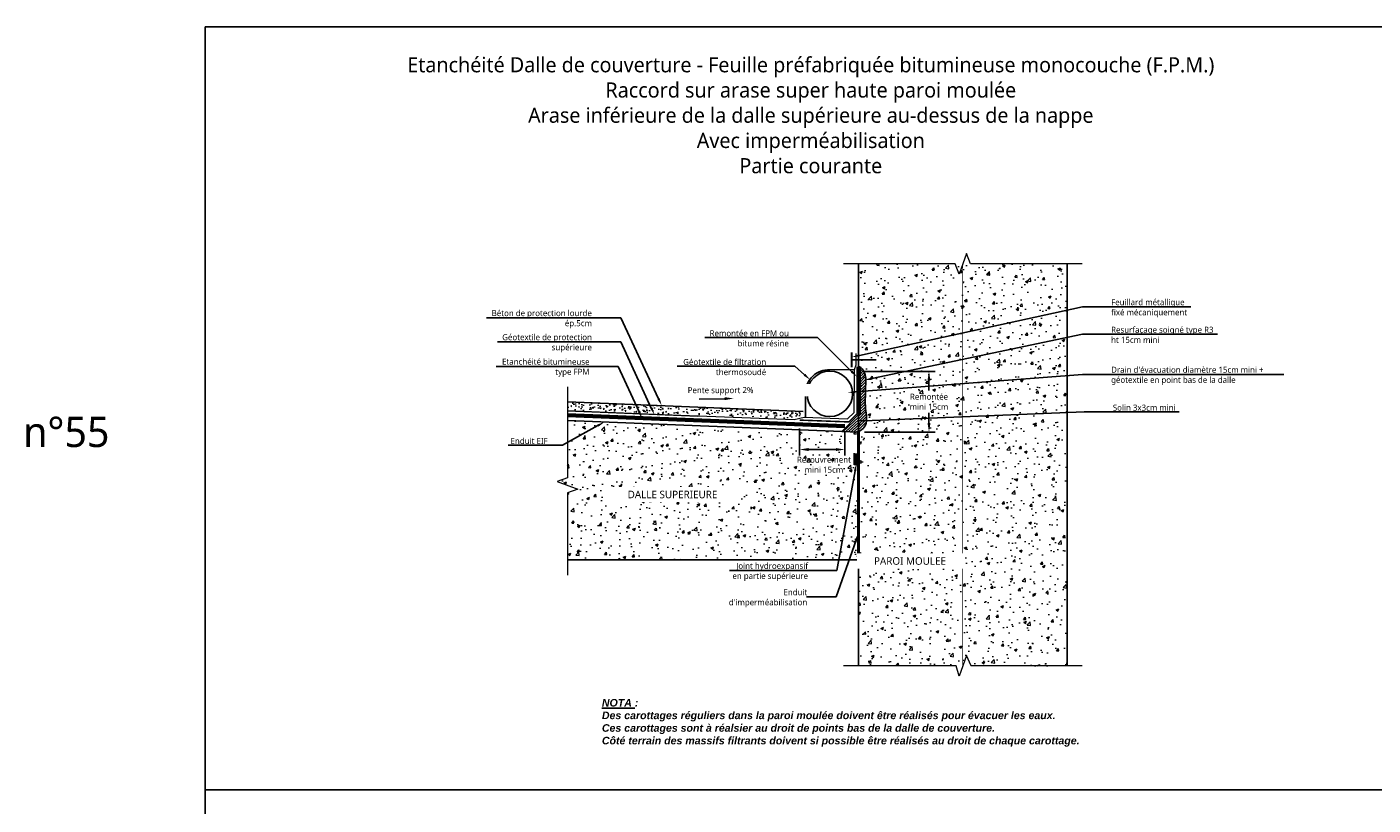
# Model space of a CAD drawing. Header units: millimetres. Extents: x -3314 to 21255525, y -15000 to 1735000.
# Tile 51 of 109: x 22785 to 23230, y 8867 to 9124. Entities that reach past the tile are written whole.
import ezdxf
from ezdxf import colors
from ezdxf.entities.mleader import LeaderData, LeaderLine
from ezdxf.math import Vec2, Vec3

# ---------------------------------------------------------------- set-up
doc = ezdxf.new("R2010")
doc.units = ezdxf.units.MM
doc.linetypes.add('CACHE', pattern=[0.375, 0.25, -0.125])
doc.linetypes.add('CONTINU', pattern=[0])
for name, color, linetype, lineweight in [('Dessin_AXE', 8, 'Continuous', 5), ('Dessin_HACHURES', 253, 'Continuous', 9), ('Matériel_Joint Hydroexpansif', 140, 'CACHE', 0), ("Matériel_Profilé d'arrêt d'eau paroi moulée", 3, 'CACHE', 0), ('Produit_Imperméabilisation', 219, 'Continuous', 0), ('SYSTEME_FPM_Enduit EIF', 6, 'Continuous', 9), ("SYSTEME_FPM_Feuille Bitume + enduit d'imperméabilisation", 4, 'Continuous', 9), ('SYSTEME_FPM_GEOTEXTILE de protection', 3, 'ISOLATION', 5), ('SYSTEME_S.E.L', 30, 'Continuous', 9)]:
    doc.layers.add(name, color=color, linetype=linetype, lineweight=lineweight)
for name, color, linetype in [('Dessin_CONTOURS BETON', 7, 'Continuous'), ('Dessin_COTATIONS', 7, 'Continuous'), ('Dessin_TEXTES', 7, 'CONTINU'), ('Matériel_Drain-Tube PVC', 4, 'Continuous'), ('Matériel_Feuillard-Solin', 40, 'Continuous'), ('Matériel_Resine', 230, 'Continuous'), ('SYSTEME_FPM_Géotextile de filtration thermosoudé', 210, 'ISOLATION')]:
    doc.layers.add(name, color=color, linetype=linetype)
doc.layers.add('GEN-_-FMULT', color=210, linetype='Continuous', plot=False)
doc.styles.add('Arial', font='segoeui.ttf')
doc.styles.add('txt-moyen', font='segoeui.ttf')
doc.linetypes.add('ISOLATION', pattern='A,0.0001,-0.1,[134,ltypeshp.shx,S=0.1,R=0,X=-0.1,Y=0],-0.2,[134,ltypeshp.shx,S=0.1,R=180,X=0.1,Y=0],-0.1', length=0.4001)
doc.dimstyles.new('1000F2', dxfattribs={"dimscale": 10, "dimtxt": 0.25, "dimasz": 0.3, "dimexe": 0.2, "dimexo": 0, "dimgap": 0.1, "dimtad": 1, "dimzin": 0, "dimdsep": 46, "dimtxsty": 'txt-moyen', "dimcen": 0.1, "dimclrd": 256, "dimclre": 256, "dimclrt": 256, "dimazin": 0, "dimtfac": 1, "dimtmove": 2, "dimatfit": 3, "dimfxl": 1, "dimtolj": 1, "dimtzin": 0, "dimlwd": -1, "dimlwe": -1, "dimarcsym": 0})
pattern_1 = [(50, (26322.8645, 3779.005), (9.1092334, -0.796954), [0.9525, -10.4775]), (355, (26322.8645, 3779.005), (-1.762171, 9.552842), [0.762, -8.382029]), (100.45144, (26323.624, 3778.938), (7.347062, 8.755888), [0.8095, -8.904512]), (46.1842, (26322.864, 3781.545), (13.553952, -2.102116), [1.42875, -15.71625]), (96.63556, (26323.994, 3781.37), (11.870207, 12.371306), [1.21425, -13.35678]), (351.18415, (26322.864, 3781.545), (11.870207, 12.371306), [1.142998, -12.572987]), (21, (26324.1345, 3780.91), (7.58072, -5.11326), [0.9525, -10.4775]), (326, (26324.1345, 3780.91), (3.090101, 9.209398), [0.762, -8.382]), (71.45144, (26324.766, 3780.484), (10.670821, 4.096138), [0.8095, -8.904497]), (37.5, (26322.8645, 3779.0047), (0.1544302, 4.227752), [0, -8.2804, 0, -8.509, 0, -8.41375]), (7.5, (26322.8645, 3779.0047), (3.340983, 5.0090287), [0, -4.8514, 0, -8.0899, 0, -3.20675]), (327.5, (26320.0324, 3779.0047), (6.7795298, -0.2864372), [0, -3.175, 0, -9.906, 0, -13.1445]), (317.5, (26318.7624, 3779.0047), (7.406459, 1.2713246), [0, -4.1275, 0, -6.5786, 0, -9.3345])]

# ---------------------------------------------------------------- blocks, each defined once
blk = doc.blocks.new('*D126')
at = {"layer": 'Defpoints', "color": 0, "transparency": 16777216}
for p in [(23059.58, 9010.13), (23060.01, 8990.13), (23083.28, 8990.13)]:
    blk.add_point(p, dxfattribs=at)
at = {"layer": 'Dessin_COTATIONS', "transparency": 16777216}
for p, q in [((23061.58, 9010.13), (23085.28, 9010.13)), ((23083.28, 9007.13), (23083.28, 9003.82)), ((23083.28, 8993.13), (23083.28, 8996.44)), ((23062.01, 8990.13), (23085.28, 8990.13))]:
    blk.add_line(p, q, dxfattribs=at)
for points in [[(23083.78, 9007.13), (23082.78, 9007.13), (23083.28, 9010.13)], [(23082.78, 8993.13), (23083.78, 8993.13), (23083.28, 8990.13)]]:
    blk.add_solid(points, dxfattribs=at)
at = {"layer": 'Dessin_COTATIONS', "transparency": 16777216, "insert": (23083.28, 9000.13), "char_height": 2, "attachment_point": 5, "rotation": 359.9999, "style": 'txt-moyen'}
blk.add_mtext('\\A1;Remontée\\Pmini 15cm', dxfattribs=at)
blk = doc.blocks.new('*D127')
at = {"layer": 'Defpoints', "color": 0, "transparency": 16777216}
for p in [(23040.53, 8993.31), (23055.53, 8991.99), (23040.53, 8984.35)]:
    blk.add_point(p, dxfattribs=at)
at = {"layer": 'Dessin_COTATIONS', "transparency": 16777216}
for p, q in [((23040.53, 8991.31), (23040.53, 8982.35)), ((23055.53, 8989.99), (23055.53, 8982.35)), ((23052.53, 8984.35), (23043.53, 8984.35))]:
    blk.add_line(p, q, dxfattribs=at)
for points in [[(23043.53, 8984.85), (23043.53, 8983.85), (23040.53, 8984.35)], [(23052.53, 8983.85), (23052.53, 8984.85), (23055.53, 8984.35)]]:
    blk.add_solid(points, dxfattribs=at)
at = {"layer": 'Dessin_COTATIONS', "transparency": 16777216, "insert": (23048.58, 8979.32), "char_height": 2, "attachment_point": 5, "rotation": 359.9999, "style": 'txt-moyen'}
blk.add_mtext('\\A1;Recouvrement \\Pmini 15cm', dxfattribs=at)

msp = doc.modelspace()

# ---------------------------------------------------------------- hatches: boundary and pattern name
at = {"layer": 'Dessin_HACHURES'}
h = msp.add_hatch(dxfattribs=at)
h.set_pattern_fill('AR-CONC', color=256, scale=0.05)
h.set_pattern_definition(pattern_1)
edge = h.paths.add_edge_path()
edge.add_line((23094.445, 9045.6697), (23079.7286, 9045.6697))
edge.add_line((23079.7286, 9045.6697), (23078.4786, 9049.1041))
edge.add_line((23078.4786, 9049.1041), (23075.9786, 9042.2354))
edge.add_line((23075.9786, 9042.2354), (23074.7286, 9045.6697))
edge.add_line((23074.7286, 9045.6697), (23060.0122, 9045.6697))
edge.add_line((23060.0122, 9045.6697), (23060.0122, 8990.1314))
edge.add_line((23060.0122, 8990.1314), (23060.5122, 8990.1314))
edge.add_line((23060.5122, 8990.1314), (23060.5122, 8973.229))
edge.add_arc((23053.197, 8972.0894), 7.4035, -8.854866, 8.854836, ccw=False)
edge.add_line((23060.5122, 8970.9498), (23060.5122, 8960.1834))
edge.add_line((23060.5122, 8960.1834), (23060.0122, 8960.1834))
edge.add_line((23060.0122, 8960.1834), (23060.0122, 8912.8774))
edge.add_line((23060.0122, 8912.8774), (23075.0122, 8912.8774))
edge.add_line((23075.0122, 8912.8774), (23075.9786, 8912.8774))
edge.add_line((23075.9786, 8912.8774), (23078.4786, 8912.8774))
edge.add_line((23078.4786, 8912.8774), (23080.0122, 8912.8774))
edge.add_line((23080.0122, 8912.8774), (23094.445, 8912.8774))
edge.add_line((23094.445, 8912.8774), (23094.445, 9045.6697))
h.paths.add_polyline_path([(23063.0466, 8944.8982), (23090.8843, 8944.8982), (23090.8843, 8950.05), (23063.0466, 8950.05)], flags=16)
h = msp.add_hatch(dxfattribs=at)
h.set_pattern_fill('AR-CONC', color=256, scale=0.05)
h.set_pattern_definition(pattern_1)
h.paths.add_polyline_path([(23095.695, 8916.3117), (23097.2286, 8912.8774), (23128.8777, 8912.8774), (23128.8777, 8996.5594), (23094.445, 8995.182), (23094.445, 8912.8774), (23094.445, 8912.8774)])
h.paths.add_polyline_path([(23128.8777, 8996.5594), (23128.8777, 9008.7237), (23094.445, 9006.0855), (23094.445, 8995.182)])
h.paths.add_polyline_path([(23128.8777, 9008.7237), (23128.8777, 9021.4374), (23094.445, 9014.1444), (23094.445, 9006.0855)])
h.paths.add_polyline_path([(23128.8777, 9021.4374), (23128.8777, 9030.3538), (23094.445, 9022.8687), (23094.445, 9014.1444)])
h.paths.add_polyline_path([(23128.8777, 9030.3538), (23128.8777, 9045.6697), (23096.945, 9045.6697), (23095.695, 9049.1041), (23094.445, 9045.6697), (23094.445, 9022.8687)])
h.paths.add_polyline_path([(23063.3264, 8945.5967), (23090.6864, 8945.5967), (23090.6864, 8949.4317), (23063.3264, 8949.4317)], flags=9)
h = msp.add_hatch(dxfattribs=at)
h.set_pattern_fill('ANSI31', color=256, scale=0.2)
h.set_pattern_definition([(45, (26322.8645, 3779.00467), (-0.449012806, 0.449012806), [])])
edge = h.paths.add_edge_path()
edge.add_spline(control_points=[(23062.6207, 8993.909), (23062.7165, 8995.1935), (23062.0444, 8998.9668), (23062.2945, 9002.2711), (23062.3395, 9003.5683), (23062.3413, 9003.6256)], knot_values=[20.96480027, 20.96480027, 20.96480027, 20.96480027, 24.82542274, 31.03755573, 31.33295786, 31.33295786, 31.33295786, 31.33295786], degree=3, periodic=0)
edge.add_line((23062.3413, 9003.6256), (23060.0122, 9003.4473))
edge.add_line((23060.0122, 9003.4473), (23060.0122, 8990.2028))
edge.add_spline(control_points=[(23060.0122, 8990.2028), (23060.0571, 8990.2293), (23060.7803, 8990.6606), (23062.1788, 8991.6717), (23062.5616, 8993.1147), (23062.6207, 8993.909)], knot_values=[31.33295786, 31.33295786, 31.33295786, 31.33295786, 31.4861303, 33.80187078, 36.18879248, 36.18879248, 36.18879248, 36.18879248], degree=3, periodic=0)
edge = h.paths.add_edge_path()
edge.add_spline(control_points=[(23062.3413, 9003.6256), (23062.3737, 9004.6361), (23062.2928, 9006.0115), (23062.7658, 9008.0122), (23061.3696, 9011.2082), (23060.2674, 9011.757), (23060.0122, 9011.6278)], knot_values=[1.83733693, 1.83733693, 1.83733693, 1.83733693, 7.03972194, 15.05051499, 19.67228955, 20.96480027, 20.96480027, 20.96480027, 20.96480027], degree=3, periodic=0)
edge.add_line((23060.0122, 9011.6278), (23060.0122, 9003.4473))
edge.add_line((23060.0122, 9003.4473), (23062.3413, 9003.6256))
at = {"layer": 'Dessin_HACHURES', "linetype": 'CONTINU'}
h = msp.add_hatch(dxfattribs=at)
h.set_pattern_fill('AR-CONC', color=256, scale=0.5)
h.set_pattern_definition([(50, (24522.1646, 7175.0702), (3.586301, -0.3137607), [0.375, -4.125]), (355, (24522.1646, 7175.07), (-0.6937567, 3.7609607), [0.3, -3.3]), (100.45144, (24522.4634, 7175.044), (2.892544, 3.4472), [0.318701, -3.5057106]), (46.1842, (24522.1646, 7176.07), (5.336207, -0.827596), [0.5625, -6.1875]), (96.63564, (24522.6093, 7176.001), (4.67331, 4.870593), [0.478052, -5.258569]), (351.18416, (24522.1646, 7176.07), (4.67331, 4.870593), [0.45, -4.95]), (21, (24522.6646, 7175.8202), (2.9845353, -2.0130945), [0.375, -4.125]), (326, (24522.6646, 7175.82), (1.2165767, 3.62575), [0.3, -3.3]), (71.45144, (24522.9133, 7175.6524), (4.201112, 1.612656), [0.318701, -3.5057106]), (37.5, (24522.1646, 7175.0702), (0.0607993, 1.6644693), [0, -3.26, 0, -3.35, 0, -3.3125]), (7.5, (24522.1646, 7175.0702), (1.3153477, 1.9720586), [0, -1.91, 0, -3.185, 0, -1.2625]), (327.5, (24521.0496, 7175.0702), (2.6691122, -0.11277436), [0, -1.25, 0, -3.9, 0, -5.175]), (317.5, (24520.5496, 7175.0702), (2.9159308, 0.500525), [0, -1.625, 0, -2.59, 0, -3.675])])
h.paths.add_polyline_path([(23038.3676, 8994.6684), (23041.4179, 8995.372), (23042.06, 8995.5088), (23042.021, 8996.6263), (23042.021, 8996.9473), (22963.9, 9000.0716), (22963.9018, 8997.5337)])
at = {"layer": 'Dessin_HACHURES', "linetype": 'Continuous'}
h = msp.add_hatch(dxfattribs=at)
h.set_pattern_fill('ANSI31', color=256, scale=5, angle=357.736088)
h.set_pattern_definition([(42.736088, (24422.12016, 7769.65276), (-0.42413901, 0.45905457), [])])
h.paths.add_polyline_path([(23060.0122, 8995.9546), (23054.4775, 8990.3502), (23060.0122, 8990.1314)])
at = {"layer": 'Dessin_HACHURES'}
h = msp.add_hatch(dxfattribs=at)
h.set_pattern_fill('AR-CONC', color=256, scale=0.05)
h.set_pattern_definition(pattern_1)
h.paths.add_polyline_path([(23059.5122, 8964.5153, -0.10920911), (23059.5122, 8967.024), (23059.5122, 8975.0123), (23058.5793, 8975.0123), (23058.5793, 8978.7177), (23059.5122, 8978.7177), (23059.5122, 8983.2704, -0.13014791), (23059.5122, 8984.2625), (23059.5122, 8990.1511), (23054.4775, 8990.3502), (22963.8751, 8993.932), (22963.8883, 8975.013), (22960.4548, 8973.7607), (22967.3251, 8971.2652), (22963.8916, 8970.013), (22963.903, 8947.8698), (23060.0122, 8947.9333), (23060.0122, 8954.1314), (23060.0122, 8960.1834), (23059.5122, 8960.1834)])
h.paths.add_polyline_path([(22980.5286, 8966.8636), (23016.5211, 8966.8636), (23016.5211, 8972.0154), (22980.5286, 8972.0154)], flags=24)
h.paths.add_polyline_path([(23063.0466, 8944.8982), (23090.8843, 8944.8982), (23090.8843, 8950.05), (23063.0466, 8950.05)], flags=9)
at = {"layer": 'Matériel_Joint Hydroexpansif', "linetype": 'CONTINU'}
h = msp.add_hatch(color=256, dxfattribs=at)
h.dxf.hatch_style = 1
h.paths.add_polyline_path([(23058.5793, 8982.9586), (23058.5793, 8979.2532), (23059.9921, 8979.2532, 0.0007891), (23060.0122, 8979.3456), (23060.0122, 8982.9586)])

# ---------------------------------------------------------------- linework, layer by layer
at = {"layer": 'Defpoints', "linetype": 'Continuous'}
msp.add_lwpolyline([(22844.2455, 8871.9435), (23244.2455, 8871.9435), (23244.2455, 8619.9435), (22844.2455, 8619.9435)], close=True, dxfattribs=at)
at = {"layer": 'Dessin_AXE', "flags": 128}
for points in [[(23133.8777, 9045.6697), (23096.945, 9045.6697), (23095.695, 9049.1041), (23093.195, 9042.2354), (23091.945, 9045.6697), (23055.0122, 9045.6697)], [(22963.8674, 9005.0791), (22963.8883, 8975.013), (22960.4548, 8973.7607), (22967.3251, 8971.2652), (22963.8916, 8970.013), (22963.9056, 8942.8698)], [(23133.8777, 8912.8774), (23097.2286, 8912.8774), (23095.695, 8916.3117), (23093.195, 8909.443), (23092.2286, 8912.8774), (23055.0122, 8912.8774)]]:
    msp.add_lwpolyline(points, dxfattribs=at)
at = {"layer": 'Dessin_CONTOURS BETON', "flags": 128}
for points in [[(23060.0122, 8990.1314), (23060.0122, 8990.1314), (23060.0122, 9045.6697)], [(23060.0122, 8990.1314), (22963.9044, 8993.9308), (22963.9044, 8993.9308)], [(23060.0122, 8947.9333), (22963.9023, 8947.8698)]]:
    msp.add_lwpolyline(points, dxfattribs=at)
at = {"layer": 'Dessin_CONTOURS BETON'}
for points in [[(23128.8777, 9045.6697), (23128.8777, 8912.8774)], [(23060.0122, 8990.1314), (23060.0122, 8912.8774)]]:
    msp.add_lwpolyline(points, dxfattribs=at)
at = {"layer": 'Dessin_CONTOURS BETON', "linetype": 'Continuous', "flags": 128}
msp.add_lwpolyline([(23060.0122, 8995.9546), (23054.4775, 8990.3502), (23060.0122, 8990.1314)], close=True, dxfattribs=at)
at = {"layer": 'Dessin_CONTOURS BETON'}
msp.add_open_spline([(23060.0122, 9011.6278), (23060.2674, 9011.757), (23061.3696, 9011.2082), (23062.7658, 9008.0122), (23062.2849, 9005.9784), (23062.4201, 9003.9291), (23061.9868, 8998.2061), (23063.2908, 8992.4755), (23060.7803, 8990.6606), (23060.0571, 8990.2293), (23060.0122, 8990.2028)], degree=3, knots=[1.83733693, 1.83733693, 1.83733693, 1.83733693, 3.12984765, 7.75162221, 15.76241526, 21.26020239, 27.47233538, 33.71987956, 36.03562003, 36.1888015, 36.1888015, 36.1888015, 36.1888015], dxfattribs=at)
at = {"layer": 'Matériel_Drain-Tube PVC', "lineweight": -3}
msp.add_circle((23050.5143, 9002.7449), 7.5, dxfattribs=at)
at = {"layer": 'Matériel_Feuillard-Solin', "linetype": 'CONTINU'}
msp.add_line((23057.7652, 9013.9772), (23065.8233, 9013.9772), dxfattribs=at)
at = {"layer": 'Matériel_Feuillard-Solin', "linetype": 'CONTINU', "const_width": 0.6}
msp.add_lwpolyline([(23057.7652, 9016.4064), (23057.7652, 9011.5481)], dxfattribs=at)
at = {"layer": 'Matériel_Joint Hydroexpansif', "linetype": 'CONTINU'}
msp.add_lwpolyline([(23058.5793, 8979.2532), (23058.5793, 8982.9586), (23060.0122, 8982.9586), (23060.0122, 8979.2532)], close=True, dxfattribs=at)
at = {"layer": "Matériel_Profilé d'arrêt d'eau paroi moulée", "lineweight": 13, "const_width": 0.2}
msp.add_lwpolyline([(23094.445, 9045.6697), (23094.445, 8912.8774)], dxfattribs=at)
at = {"layer": 'Matériel_Resine', "lineweight": 70}
msp.add_lwpolyline([(23060.0122, 9011.6278), (23060.0122, 8995.9546)], dxfattribs=at)
at = {"layer": 'Produit_Imperméabilisation', "const_width": 1}
msp.add_lwpolyline([(23060.0122, 8990.1314), (23060.0122, 8947.9333)], dxfattribs=at)
at = {"layer": 'SYSTEME_FPM_Enduit EIF', "ltscale": 0.1, "const_width": 0.2}
msp.add_lwpolyline([(23054.4775, 8990.3502), (22963.8751, 8993.932)], dxfattribs=at)
at = {"layer": "SYSTEME_FPM_Feuille Bitume + enduit d'imperméabilisation", "ltscale": 0.1, "const_width": 1}
msp.add_lwpolyline([(23055.5265, 8991.9905), (22963.8784, 8995.6033)], dxfattribs=at)
at = {"layer": "SYSTEME_FPM_Feuille Bitume + enduit d'imperméabilisation", "linetype": 'ByBlock', "ltscale": 0.1, "flags": 128}
for points in [[(23055.5257, 8991.4901), (22963.9015, 8995.1123)], [(23055.5257, 8992.4909), (22963.9094, 8996.1128)]]:
    msp.add_lwpolyline(points, dxfattribs=at)
at = {"layer": 'SYSTEME_FPM_GEOTEXTILE de protection', "flags": 128}
msp.add_lwpolyline([(23042.4833, 8994.9837), (23042.5344, 9003.1591, -0.42403204), (23050.5143, 9010.6862), (23058.7696, 9010.7463), (23058.7696, 9010.7463), (23058.7696, 9010.7463), (23058.7696, 9010.7463), (23058.7696, 9010.7463)], format="xyb", dxfattribs=at)
msp.add_lwpolyline([(22963.9023, 8997.1334), (23006.8963, 8995.3563), (23006.1301, 8995.388), (22963.9023, 8997.1334)], dxfattribs=at)
at = {"layer": 'SYSTEME_FPM_Géotextile de filtration thermosoudé', "flags": 128}
msp.add_lwpolyline([(23042.4833, 8994.9837), (23042.5344, 9003.1591, -0.42403204), (23050.5143, 9010.6862), (23058.7696, 9010.7463), (23058.7696, 9010.7463), (23058.7696, 9010.7463), (23058.7696, 9010.7463), (23058.7696, 9010.7463)], format="xyb", dxfattribs=at)
at = {"layer": 'SYSTEME_S.E.L', "ltscale": 0.2, "const_width": 0.5}
msp.add_lwpolyline([(23040.5265, 8994.0684), (23056.851, 8993.4651), (23059.5757, 8996.2241), (23059.5757, 9010.1314)], dxfattribs=at)

# ---------------------------------------------------------------- texts
at = {"layer": 'Dessin_TEXTES', "style": 'Arial'}
msp.add_text('n°55', height=10, dxfattribs=at).set_placement((22784.08, 8985.17))
at = {"layer": 'GEN-_-FMULT', "insert": (23044.248, 9113.9435), "char_height": 5, "width": 406, "attachment_point": 2, "style": 'Arial'}
msp.add_mtext('Etanchéité Dalle de couverture - Feuille préfabriquée bitumineuse monocouche (F.P.M.) \\PRaccord sur arase super haute paroi moulée \\PArase inférieure de la dalle supérieure au-dessus de la nappe \\PAvec imperméabilisation\\PPartie courante', dxfattribs=at)

# ---------------------------------------------------------------- dimensions: what is measured, and where the dimension line sits
at = {"layer": 'Dessin_COTATIONS'}
dim = msp.add_linear_dim(base=(23083.2817, 8990.1314), p1=(23059.5757, 9010.1314), p2=(23060.0122, 8990.1314), angle=90, text='Remontée\\Pmini 15cm', dimstyle='1000F2', override={"dimtxt": 0.2, "dimexo": 0.2, "dimtad": 0}, dxfattribs=at)
dim.commit()
dim.dimension.update_dxf_attribs({"geometry": '*D126', "text_midpoint": (23083.2817, 9000.1314), "text_rotation": 359.9999})
dim = msp.add_linear_dim(base=(23040.5265, 8984.3541), p1=(23055.5265, 8991.9905), p2=(23040.5265, 8993.3077), text='Recouvrement \\Pmini 15cm', dimstyle='1000F2', override={"dimtxt": 0.2, "dimexo": 0.2, "dimtad": 0}, dxfattribs=at)
dim.commit()
dim.dimension.update_dxf_attribs({"geometry": '*D127', "text_midpoint": (23048.5784, 8979.3191), "dimtype": 160, "text_rotation": 359.9999})

# ---------------------------------------------------------------- leaders
at = {"layer": 'Dessin_TEXTES'}
ml = msp.add_multileader_mtext('Standard', dxfattribs=at)
ml.set_content('Béton de protection lourde\\Pép.5cm', color=256, style='txt-moyen')
ml.set_leader_properties(linetype='ByLayer', lineweight=-1)
ml.build(insert=Vec2(0, 0))
ml.multileader.update_dxf_attribs({"text_left_attachment_type": 6, "text_right_attachment_type": 6, "dogleg_length": 7.5, "arrow_head_size": 2.5})
ctx = ml.context
ctx.base_point, ctx.char_height, ctx.arrow_head_size, ctx.plane_origin = Vec3(22937.4916, 9027.8585), 2, 2.5, Vec3(22910.955, 9029.1592)
ctx.left_attachment, ctx.right_attachment, ctx.text_align_type = 6, 6, 2
notes = []
notes.append((ctx, [(0, (1, 1, 0), (22981.4459, 9027.8598), (-1, 0), 7.5, [(0, [(22995.0201, 8998.8412)], 0, [])])]))
ctx.mtext.insert, ctx.mtext.alignment, ctx.mtext.flow_direction = Vec3(22971.9459, 9030.4138), 3, 5
ml = msp.add_multileader_mtext('Standard', dxfattribs=at)
ml.set_content('Feuillard métallique\\Pfixé mécaniquement', color=256, style='txt-moyen')
ml.set_leader_properties(linetype='ByLayer', lineweight=-1)
ml.build(insert=Vec2(0, 0))
ml.multileader.update_dxf_attribs({"text_left_attachment_type": 6, "text_right_attachment_type": 6, "dogleg_length": 7.5, "arrow_head_size": 2.5})
ctx = ml.context
ctx.base_point, ctx.char_height, ctx.arrow_head_size, ctx.plane_origin = Vec3(23141.4341, 9031.4517), 2, 2.5, Vec3(23112.7522, 9021.0381)
ctx.left_attachment, ctx.right_attachment = 6, 6
notes.append((ctx, [(0, (1, 1, 0), (23133.9341, 9031.453), (1, 0), 7.5, [(0, [(23057.8414, 9014.9118)], 0, [])])]))
ctx.mtext.insert, ctx.mtext.flow_direction = Vec3(23143.4341, 9034.007), 5
ml = msp.add_multileader_mtext('Standard', dxfattribs=at)
ml.set_content('Géotextile de protection\\Psupérieure', color=256, style='txt-moyen')
ml.set_leader_properties(linetype='ByLayer', lineweight=-1)
ml.build(insert=Vec2(0, 0))
ml.multileader.update_dxf_attribs({"text_left_attachment_type": 6, "text_right_attachment_type": 6, "dogleg_length": 7.5, "arrow_head_size": 2.5})
ctx = ml.context
ctx.base_point, ctx.char_height, ctx.arrow_head_size, ctx.plane_origin = Vec3(22940.7767, 9019.8976), 2, 2.5, Vec3(22910.955, 9021.1983)
ctx.left_attachment, ctx.right_attachment, ctx.text_align_type = 6, 6, 2
notes.append((ctx, [(0, (1, 1, 0), (22981.4459, 9019.8988), (-1, 0), 7.5, [(0, [(22992.617, 8995.7946)], 0, [])])]))
ctx.mtext.insert, ctx.mtext.alignment, ctx.mtext.flow_direction = Vec3(22971.9459, 9022.4528), 3, 5
ml = msp.add_multileader_mtext('Standard', dxfattribs=at)
ml.set_content('Resurfaçage soigné type R3\\Pht 15cm mini', color=256, style='txt-moyen')
ml.set_leader_properties(linetype='ByLayer', lineweight=-1)
ml.build(insert=Vec2(0, 0))
ml.multileader.update_dxf_attribs({"text_left_attachment_type": 6, "text_right_attachment_type": 6, "dogleg_length": 7.5, "arrow_head_size": 2.5})
ctx = ml.context
ctx.base_point, ctx.char_height, ctx.arrow_head_size, ctx.plane_origin = Vec3(23141.4341, 9022.5083), 2, 2.5, Vec3(23112.7522, 9012.0947)
ctx.left_attachment, ctx.right_attachment = 6, 6
notes.append((ctx, [(0, (1, 1, 0), (23133.9341, 9022.5083), (1, 0), 7.5, [(0, [(23061.9644, 9007.2648)], 0, [])])]))
ctx.mtext.insert, ctx.mtext.flow_direction = Vec3(23143.4341, 9024.9083), 5
ml = msp.add_multileader_mtext('Standard', dxfattribs=at)
ml.set_content('Etanchéité bitumineuse type FPM', color=256, style='txt-moyen')
ml.set_leader_properties(linetype='ByLayer', lineweight=-1)
ml.build(insert=Vec2(0, 0))
ml.multileader.update_dxf_attribs({"text_left_attachment_type": 6, "text_right_attachment_type": 6, "dogleg_length": 7.5, "arrow_head_size": 2.5})
ctx = ml.context
ctx.base_point, ctx.char_height, ctx.arrow_head_size, ctx.plane_origin = Vec3(22940.3736, 9011.7742), 2, 2.5, Vec3(22910.949, 9011.3205)
ctx.left_attachment, ctx.right_attachment, ctx.text_align_type = 6, 6, 2
notes.append((ctx, [(0, (1, 1, 0), (22980.6594, 9011.7762), (-1, 0), 7.5, [(0, [(22988.5755, 8994.5538)], 0, [])])]))
ctx.mtext.insert, ctx.mtext.width, ctx.mtext.alignment, ctx.mtext.flow_direction = Vec3(22971.1594, 9014.3622), 30.566166, 3, 5
ml = msp.add_multileader_mtext('Standard', dxfattribs=at)
ml.set_content("Drain d'évacuation diamètre 15cm mini + géotextile en point bas de la dalle", color=256, style='txt-moyen')
ml.set_leader_properties(linetype='ByLayer', lineweight=-1)
ml.build(insert=Vec2(0, 0))
ml.multileader.update_dxf_attribs({"text_left_attachment_type": 6, "text_right_attachment_type": 6, "dogleg_length": 7.5, "arrow_head_size": 2.5})
ctx = ml.context
ctx.base_point, ctx.char_height, ctx.arrow_head_size, ctx.plane_origin = Vec3(23141.4341, 9009.1091), 2, 2.5, Vec3(23112.7522, 8998.6955)
ctx.left_attachment, ctx.right_attachment = 6, 6
notes.append((ctx, [(0, (1, 1, 0), (23133.9341, 9009.1111), (1, 0), 7.5, [(0, [(23056.4237, 9003.1724)], 0, [])])]))
ctx.mtext.insert, ctx.mtext.width, ctx.mtext.flow_direction = Vec3(23143.4341, 9011.6971), 56.467241, 5
ml = msp.add_multileader_mtext('Standard', dxfattribs=at)
ml.set_content('Solin 3x3cm mini', color=256, style='txt-moyen')
ml.set_leader_properties(linetype='ByLayer', lineweight=-1)
ml.build(insert=Vec2(0, 0))
ml.multileader.update_dxf_attribs({"text_left_attachment_type": 6, "text_right_attachment_type": 6, "dogleg_length": 7.5, "arrow_head_size": 2.5})
ctx = ml.context
ctx.base_point, ctx.char_height, ctx.arrow_head_size, ctx.plane_origin = Vec3(23142.0057, 8996.7845), 2, 2.5, Vec3(23113.3239, 8989.3031)
ctx.left_attachment, ctx.right_attachment = 6, 6
notes.append((ctx, [(0, (1, 1, 0), (23134.5057, 8996.7845), (1, 0), 7.5, [(0, [(23059.3984, 8993.7801)], 0, [])])]))
ctx.mtext.insert, ctx.mtext.flow_direction = Vec3(23144.0057, 8999.1845), 5
ml = msp.add_multileader_mtext('Standard', dxfattribs=at)
ml.set_content('Enduit EIF', color=256, style='txt-moyen')
ml.set_leader_properties(linetype='ByLayer', lineweight=-1)
ml.build(insert=Vec2(0, 0))
ml.multileader.update_dxf_attribs({"text_left_attachment_type": 6, "text_right_attachment_type": 6, "dogleg_length": 7.5, "arrow_head_size": 2.5})
ctx = ml.context
ctx.base_point, ctx.char_height, ctx.arrow_head_size, ctx.plane_origin = Vec3(22942.6355, 8985.7691), 2, 2.5, Vec3(22897.0819, 8975.3555)
ctx.left_attachment, ctx.right_attachment, ctx.text_align_type = 6, 6, 2
notes.append((ctx, [(0, (1, 1, 0), (22962.2215, 8985.7691), (-1, 0), 2.9, [(0, [(22976.0949, 8993.4489)], 0, [])])]))
ctx.mtext.insert, ctx.mtext.alignment, ctx.mtext.flow_direction = Vec3(22957.3215, 8988.1691), 3, 5
ml = msp.add_multileader_mtext('Standard', dxfattribs=at)
ml.set_content('Joint hydroexpansif\\Pen partie supérieure', color=256, style='txt-moyen')
ml.set_leader_properties(linetype='ByLayer', lineweight=-1)
ml.build(insert=Vec2(0, 0))
ml.multileader.update_dxf_attribs({"text_left_attachment_type": 6, "text_right_attachment_type": 6, "dogleg_length": 7.5, "arrow_head_size": 2.5})
ctx = ml.context
ctx.base_point, ctx.char_height, ctx.arrow_head_size, ctx.plane_origin = Vec3(23016.6852, 8944.3654), 2, 2.5, Vec3(22982.3274, 8945.6661)
ctx.left_attachment, ctx.right_attachment, ctx.text_align_type = 6, 6, 2
notes.append((ctx, [(0, (1, 1, 0), (23052.8182, 8944.3667), (-1, 0), 7.5, [(0, [(23059.3597, 8979.8111)], 0, [])])]))
ctx.mtext.insert, ctx.mtext.alignment, ctx.mtext.flow_direction = Vec3(23043.3182, 8946.9207), 3, 5
ml = msp.add_multileader_mtext('Standard', dxfattribs=at)
ml.set_content("Enduit d'imperméabilisation", color=256, style='txt-moyen')
ml.set_leader_properties(linetype='ByLayer', lineweight=-1)
ml.build(insert=Vec2(0, 0))
ml.multileader.update_dxf_attribs({"text_left_attachment_type": 6, "text_right_attachment_type": 6, "dogleg_length": 7.5, "arrow_head_size": 2.5})
ctx = ml.context
ctx.base_point, ctx.char_height, ctx.arrow_head_size, ctx.plane_origin = Vec3(23016.0038, 8935.6707), 2, 2.5, Vec3(22982.3274, 8939.5621)
ctx.left_attachment, ctx.right_attachment, ctx.text_align_type = 6, 6, 2
notes.append((ctx, [(0, (1, 1, 0), (23052.5966, 8935.672), (-1, 0), 7.5, [(0, [(23060.0122, 8956.786)], 0, [])])]))
ctx.mtext.insert, ctx.mtext.width, ctx.mtext.alignment, ctx.mtext.flow_direction = Vec3(23043.0966, 8938.226), 0.275662, 3, 5
for ctx, leaders in notes:
    for number, flags, end, landing, length, lines in leaders:
        leader = LeaderData()
        leader.index, (leader.has_last_leader_line, leader.has_dogleg_vector, leader.attachment_direction) = number, flags
        leader.last_leader_point, leader.dogleg_vector, leader.dogleg_length = Vec3(end), Vec3(landing), length
        for number, points, colour, breaks in lines:
            line = LeaderLine()
            line.index, line.vertices, line.color, line.breaks = number, Vec3.list(points), colors.encode_raw_color(colour), breaks
            leader.lines.append(line)
        ctx.leaders.append(leader)

# ---------------------------------------------------------------- next in the draw order: texts
at = {"layer": 'Dessin_TEXTES', "insert": (23003.5842, 9002.2943), "char_height": 2, "width": 50.271961, "attachment_point": 7, "style": 'txt-moyen', "bg_fill": 2}
msp.add_mtext('Pente support 2%', dxfattribs=at)
at = {"layer": 'Dessin_TEXTES', "char_height": 2.5, "attachment_point": 5, "style": 'txt-moyen', "bg_fill": 3, "box_fill_scale": 1.5, "bg_fill_color": 9, "bg_fill_true_color": 13158600, "bg_fill_transparency": 0}
for s, insert, width in [('DALLE SUPERIEURE', (22998.5658, 8969.4787), 42.520928), ('PAROI MOULEE', (23077.0064, 8947.5142), 32.448793)]:
    msp.add_mtext(s, dxfattribs=dict(at, insert=insert, width=width))

# ---------------------------------------------------------------- next in the draw order: linework, layer by layer
at = {"layer": 'Defpoints', "linetype": 'Continuous'}
msp.add_lwpolyline([(22844.248, 9123.9435), (23244.248, 9123.9435), (23244.248, 8871.9435), (22844.248, 8871.9435)], close=True, dxfattribs=at)
at = {"layer": 'Dessin_CONTOURS BETON', "flags": 128}
msp.add_lwpolyline([(23041.7681, 8996.964), (22963.9556, 9000.0716), (22963.9556, 9000.0716)], dxfattribs=at)
at = {"layer": 'SYSTEME_FPM_GEOTEXTILE de protection', "flags": 128}
msp.add_lwpolyline([(22963.9023, 8997.1334), (23038.7676, 8994.2138), (23042.0941, 8994.9988), (23056.4103, 8994.442), (23058.5624, 8996.6212), (23058.6516, 9010.8133), (23059.2449, 9012.3019), (23059.2684, 9016.0367)], dxfattribs=at)

# ---------------------------------------------------------------- next in the draw order: leaders
at = {"layer": 'Dessin_TEXTES'}
ml = msp.add_multileader_mtext('Standard', dxfattribs=at)
ml.set_content('Remontée en FPM ou \\Pbitume résine', color=256, style='txt-moyen')
ml.set_leader_properties(linetype='ByLayer', lineweight=-1)
ml.build(insert=Vec2(0, 0))
ml.multileader.update_dxf_attribs({"text_left_attachment_type": 6, "text_right_attachment_type": 6, "dogleg_length": 7.5, "arrow_head_size": 2.5})
ctx = ml.context
ctx.base_point, ctx.char_height, ctx.arrow_head_size, ctx.plane_origin = Vec3(23008.709, 9021.3464), 2, 2.5, Vec3(22976.0141, 9022.6471)
ctx.left_attachment, ctx.right_attachment, ctx.text_align_type = 6, 6, 2
notes = []
notes.append((ctx, [(0, (1, 1, 0), (23046.505, 9021.3464), (-1, 0), 7.5, [(0, [(23059.4991, 9008.3493)], 0, [])])]))
ctx.mtext.insert, ctx.mtext.alignment, ctx.mtext.flow_direction = Vec3(23037.005, 9023.7464), 3, 5
ml = msp.add_multileader_mtext('Standard', dxfattribs=at)
ml.set_content('Géotextile de filtration \\Pthermosoudé', color=256, style='txt-moyen')
ml.set_leader_properties(linetype='ByLayer', lineweight=-1)
ml.build(insert=Vec2(0, 0))
ml.multileader.update_dxf_attribs({"text_left_attachment_type": 6, "text_right_attachment_type": 6, "dogleg_length": 7.5, "arrow_head_size": 2.5})
ctx = ml.context
ctx.base_point, ctx.char_height, ctx.arrow_head_size, ctx.plane_origin = Vec3(23001.2265, 9011.86), 2, 2.5, Vec3(22970.3316, 9011.5607)
ctx.left_attachment, ctx.right_attachment, ctx.text_align_type = 6, 6, 2
notes.append((ctx, [(0, (1, 1, 0), (23039.0225, 9011.86), (-1, 0), 7.5, [(0, [(23044.0162, 9007.4037)], 0, [])])]))
ctx.mtext.insert, ctx.mtext.alignment, ctx.mtext.flow_direction = Vec3(23029.5225, 9014.26), 3, 5
at = {"layer": 'Dessin_TEXTES', "linetype": 'CONTINU', "lineweight": 9}
ml = msp.add_multileader_mtext('Standard', dxfattribs=at)
ml.set_content('', color=256, style='txt-moyen')
ml.set_leader_properties(linetype='ByLayer', lineweight=-1)
ml.build(insert=Vec2(0, 0))
ml.multileader.update_dxf_attribs({"text_left_attachment_type": 6, "text_right_attachment_type": 6, "dogleg_length": 0, "arrow_head_size": 3})
ctx = ml.context
ctx.base_point, ctx.char_height, ctx.arrow_head_size, ctx.landing_gap_size, ctx.plane_origin = Vec3(23007.3418, 9001.4434), 2.5, 3, 0, Vec3(22965.18, 9005.7858)
ctx.left_attachment, ctx.right_attachment, ctx.text_align_type = 6, 6, 2
notes.append((ctx, [(0, (1, 1, 0), (23007.3418, 9000.9434), (-1, 0), 0, [(0, [(23018.7599, 9001.2211)], 0, [])])]))
ctx.mtext.insert, ctx.mtext.alignment, ctx.mtext.flow_direction = Vec3(23007.3418, 9003.9434), 3, 5
for ctx, leaders in notes:
    for number, flags, end, landing, length, lines in leaders:
        leader = LeaderData()
        leader.index, (leader.has_last_leader_line, leader.has_dogleg_vector, leader.attachment_direction) = number, flags
        leader.last_leader_point, leader.dogleg_vector, leader.dogleg_length = Vec3(end), Vec3(landing), length
        for number, points, colour, breaks in lines:
            line = LeaderLine()
            line.index, line.vertices, line.color, line.breaks = number, Vec3.list(points), colors.encode_raw_color(colour), breaks
            leader.lines.append(line)
        ctx.leaders.append(leader)

# ---------------------------------------------------------------- next in the draw order: texts
at = {"layer": 'Dessin_TEXTES', "color": 0, "insert": (22975.248, 8901.9583), "char_height": 2.5, "width": 239.177851, "attachment_point": 1, "style": 'txt-moyen', "bg_fill": 2}
msp.add_mtext('{\\fArial|b1|i1|c0|p34;\\LNOTA \\l: \\PDes carottages réguliers dans la paroi moulée doivent être réalisés pour évacuer les eaux. \\PCes carottages sont à réalsier au droit de points bas de la dalle de couverture. \\PCôté terrain des massifs filtrants doivent si possible être réalisés au droit de chaque carottage.}', dxfattribs=at)

doc.saveas('drawing.dxf')
